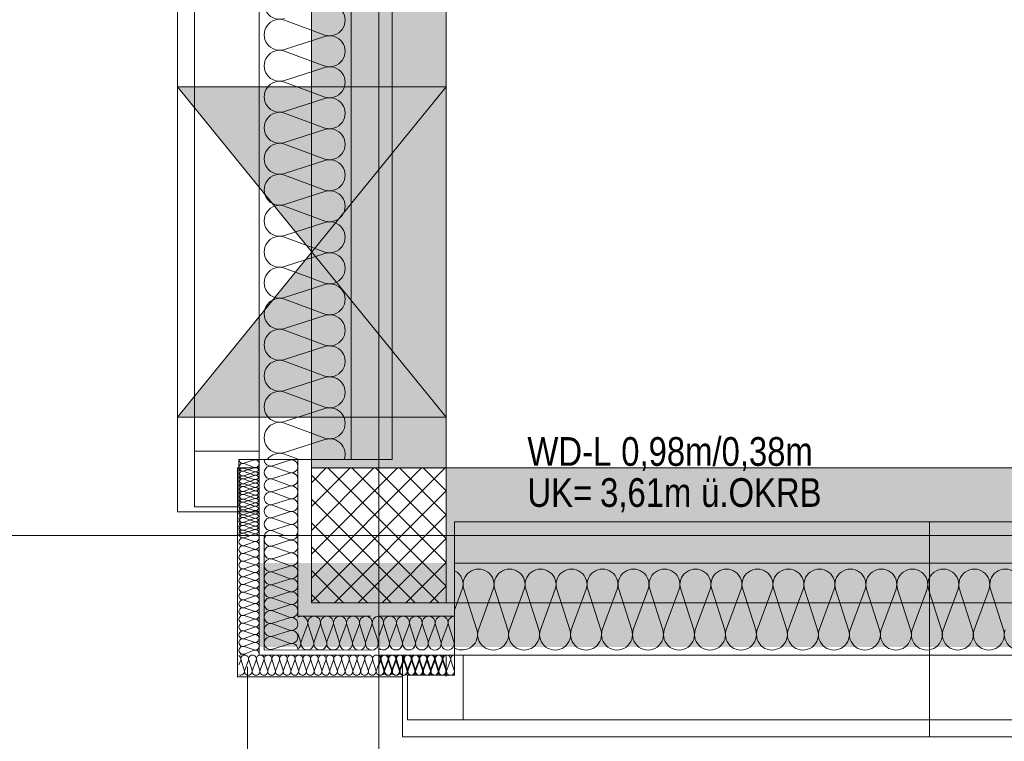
# Model space of a CAD drawing. Extents: x -500 to 300, y 62 to 1162.
# Tile 3 of 90: x -324 to -265, y 207 to 250. Entities that reach past the tile are written whole.
import ezdxf
from ezdxf.lldxf.tags import DXFTag

# ---------------------------------------------------------------- set-up
doc = ezdxf.new("R2010")
doc.units = 0
doc.layers.get('0').update_dxf_attribs({"lineweight": 13})
for name, color, linetype, lineweight, true_color in [('30 -33 Aussenwände- 3 Aussenstützen', 7, 'Continuous', 50, 0x0000dd), ('30 -33 Aussenwände- 7 Fassade_ Elemente', 7, 'Continuous', 9, 0x00aacc), ('30 -34 Innenwände- 11 Durchbruch', 4, 'Continuous', 9, 0x00ffff), ('30 -35 Decken- 1 Konstruktion-Träger- Stahlbeton', 7, 'Continuous', 13, 0x33aa00), ('70 -72 Beschriftung- 1 Beschriftung allgemein', 7, 'Continuous', 9, 0xff6633), ('iwb_Schraffur_F90_feuerbestaendig', 1, 'Continuous', 13, 0xff0000), ('iwb_Schraffur_Unterzug', 7, 'Continuous', 5, 0xffffcc)]:
    doc.layers.add(name, color=color, linetype=linetype, lineweight=lineweight, true_color=true_color)
doc.layers.add('70 -71 Achsen- 1 Gebäudeachsen', color=7, linetype='STRICHPUNKT2-A06G93K98I', lineweight=18)
doc.layers.add('70 -75 Raumstempel- 3 Wandstempel', color=7, linetype='Continuous', lineweight=50)
doc.styles.get("Standard").update_dxf_attribs({"font": 'ARIALN.TTF'})
tags = doc.linetypes.add('fein_strichliert-A06G93KA8I', pattern=[4, 1, -2, 1]).pattern_tags.tags
tags[8:9] = [DXFTag(74, 4), DXFTag(75, 0), DXFTag(340, '0'), DXFTag(46, 0.0), DXFTag(50, 0.0), DXFTag(44, 0.0), DXFTag(45, 0.0)]
tags[6:7] = [DXFTag(74, 4), DXFTag(75, 0), DXFTag(340, '0'), DXFTag(46, 0.0), DXFTag(50, 0.0), DXFTag(44, 0.0), DXFTag(45, 0.0)]
tags[4:5] = [DXFTag(74, 4), DXFTag(75, 0), DXFTag(340, '0'), DXFTag(46, 0.0), DXFTag(50, 0.0), DXFTag(44, 0.0), DXFTag(45, 0.0)]
tags = doc.linetypes.add('STRICHPUNKT2-A06G93K98I', pattern=[12.7, 6.35, -3.175, 0, -3.175]).pattern_tags.tags
tags[10:11] = [DXFTag(74, 4), DXFTag(75, 0), DXFTag(340, '0'), DXFTag(46, 0.0), DXFTag(50, 0.0), DXFTag(44, 0.0), DXFTag(45, 0.0)]
tags[8:9] = [DXFTag(74, 4), DXFTag(75, 0), DXFTag(340, '0'), DXFTag(46, 0.0), DXFTag(50, 0.0), DXFTag(44, 0.0), DXFTag(45, 0.0)]
tags[6:7] = [DXFTag(74, 4), DXFTag(75, 0), DXFTag(340, '0'), DXFTag(46, 0.0), DXFTag(50, 0.0), DXFTag(44, 0.0), DXFTag(45, 0.0)]
tags[4:5] = [DXFTag(74, 4), DXFTag(75, 0), DXFTag(340, '0'), DXFTag(46, 0.0), DXFTag(50, 0.0), DXFTag(44, 0.0), DXFTag(45, 0.0)]

# ---------------------------------------------------------------- blocks, each defined once
blk = doc.blocks.new('Referenz-A06G93KB8I')
at = {"layer": '30 -33 Aussenwände- 3 Aussenstützen', "color": 0, "lineweight": -2}
for p, q in [((-306.299, 222.578), (-305.423, 223.453)), ((-306.299, 221.164), (-304.009, 223.453)), ((-306.299, 219.75), (-302.595, 223.453)), ((-306.299, 218.335), (-301.181, 223.453)), ((-306.299, 216.921), (-299.767, 223.453)), ((-306.299, 215.507), (-298.352, 223.453)), ((-305.319, 223.453), (-298.299, 216.433)), ((-303.905, 223.453), (-298.299, 217.848)), ((-302.49, 223.453), (-298.299, 219.262)), ((-301.076, 223.453), (-298.299, 220.676)), ((-299.662, 223.453), (-298.299, 222.09)), ((-306.299, 223.019), (-298.733, 215.453)), ((-304.938, 215.453), (-298.299, 222.093)), ((-306.299, 221.605), (-300.147, 215.453)), ((-303.524, 215.453), (-298.299, 220.679)), ((-302.299, 220.453), (-302.299, 218.453)), ((-306.299, 220.191), (-301.561, 215.453)), ((-303.299, 219.453), (-301.299, 219.453)), ((-302.11, 215.453), (-298.299, 219.264)), ((-306.299, 218.777), (-302.976, 215.453)), ((-306.299, 217.362), (-304.39, 215.453)), ((-300.695, 215.453), (-298.299, 217.85)), ((-299.281, 215.453), (-298.299, 216.436)), ((-306.299, 215.948), (-305.804, 215.453))]:
    blk.add_line(p, q, dxfattribs=at)
at = {"layer": '30 -33 Aussenwände- 3 Aussenstützen', "color": 0, "linetype": 'Continuous', "lineweight": -2, "ltscale": 0.13}
for p, q in [((-298.299, 223.453), (-306.299, 223.453)), ((-306.299, 223.453), (-306.299, 215.453)), ((-298.299, 215.453), (-298.299, 223.453)), ((-306.299, 215.453), (-298.299, 215.453))]:
    blk.add_line(p, q, dxfattribs=at)
at = {"layer": '30 -33 Aussenwände- 7 Fassade_ Elemente', "color": 0, "linetype": 'Continuous', "lineweight": -2, "ltscale": 0.13}
for p, q in [((-309.399, 384.453), (-309.399, 219.453)), ((-314.239, 220.853), (-314.239, 383.053)), ((-303.939, 223.953), (-303.939, 379.953)), ((-301.499, 379.953), (-301.499, 223.953)), ((-313.239, 379.453), (-313.239, 224.453)), ((-309.399, 224.453), (-309.399, 379.453)), ((-305.499, 249.126), (-307.899, 250.013)), ((-307.899, 248.265), (-305.499, 249.036)), ((-305.499, 247.287), (-307.899, 248.175)), ((-307.899, 246.426), (-305.499, 247.197)), ((-305.499, 245.449), (-307.899, 246.336)), ((-307.899, 244.588), (-305.499, 245.359)), ((-305.499, 243.61), (-307.899, 244.498)), ((-307.899, 242.749), (-305.499, 243.52)), ((-305.499, 241.772), (-307.899, 242.659)), ((-307.899, 240.911), (-305.499, 241.682)), ((-305.499, 239.933), (-307.899, 240.821)), ((-307.899, 239.072), (-305.499, 239.843)), ((-305.499, 238.095), (-307.899, 238.982)), ((-307.899, 237.233), (-305.499, 238.005)), ((-305.499, 236.256), (-307.899, 237.143)), ((-307.899, 235.395), (-305.499, 236.166)), ((-305.499, 234.418), (-307.899, 235.305)), ((-307.899, 233.556), (-305.499, 234.328)), ((-305.499, 232.579), (-307.899, 233.466)), ((-307.899, 231.718), (-305.499, 232.489)), ((-305.499, 230.741), (-307.899, 231.628)), ((-307.899, 229.879), (-305.499, 230.651)), ((-305.499, 228.902), (-307.899, 229.789)), ((-307.899, 228.041), (-305.499, 228.812)), ((-305.499, 227.064), (-307.899, 227.951)), ((-307.899, 226.202), (-305.499, 226.974)), ((-305.499, 225.225), (-307.899, 226.112)), ((-307.899, 224.364), (-305.499, 225.135)), ((-313.239, 224.453), (-309.399, 224.453)), ((-313.239, 221.153), (-313.239, 224.453)), ((-313.239, 224.453), (-309.399, 224.453)), ((-309.399, 224.453), (-309.399, 223.953)), ((-310.599, 223.953), (-310.599, 221.153)), ((-309.399, 223.953), (-310.599, 223.953)), ((-310.299, 223.732), (-309.699, 223.924)), ((-301.499, 223.953), (-309.399, 223.953)), ((-309.399, 223.953), (-309.399, 220.853)), ((-308.599, 223.584), (-307.599, 223.905)), ((-307.899, 224.274), (-307.032, 223.953)), ((-307.099, 219.453), (-307.099, 223.953)), ((-307.099, 223.953), (-303.939, 223.953)), ((-310.679, 211.073), (-310.679, 223.453)), ((-310.679, 223.453), (-309.399, 223.453)), ((-310.679, 223.453), (-309.399, 223.453)), ((-309.699, 223.487), (-310.299, 223.709)), ((-310.299, 223.272), (-309.699, 223.465)), ((-309.699, 223.232), (-310.299, 223.424)), ((-309.699, 223.028), (-310.299, 223.25)), ((-310.299, 222.987), (-309.699, 223.209)), ((-307.599, 223.177), (-308.599, 223.546)), ((-310.299, 222.812), (-309.699, 223.005)), ((-309.699, 222.772), (-310.299, 222.965)), ((-309.699, 222.772), (-310.299, 222.965)), ((-309.699, 222.568), (-310.299, 222.79)), ((-310.299, 222.528), (-309.699, 222.75)), ((-310.299, 222.528), (-309.699, 222.75)), ((-308.599, 222.818), (-307.599, 223.139)), ((-307.599, 222.411), (-308.599, 222.78)), ((-310.299, 222.353), (-309.699, 222.546)), ((-309.699, 222.312), (-310.299, 222.505)), ((-309.699, 222.108), (-310.299, 222.33)), ((-310.299, 222.068), (-309.699, 222.29)), ((-310.299, 221.893), (-309.699, 222.086)), ((-309.699, 221.853), (-310.299, 222.046)), ((-308.599, 222.052), (-307.599, 222.373)), ((-309.699, 221.649), (-310.299, 221.871)), ((-310.299, 221.608), (-309.699, 221.83)), ((-310.299, 221.434), (-309.699, 221.626)), ((-309.699, 221.393), (-310.299, 221.586)), ((-307.599, 221.645), (-308.599, 222.014)), ((-308.599, 221.286), (-307.599, 221.607)), ((-310.599, 221.153), (-313.239, 221.153)), ((-309.699, 221.189), (-310.299, 221.411)), ((-310.299, 221.149), (-309.699, 221.371)), ((-310.299, 220.974), (-309.699, 221.167)), ((-309.699, 220.934), (-310.299, 221.126)), ((-309.699, 220.73), (-310.299, 220.951)), ((-310.299, 220.689), (-309.699, 220.911)), ((-307.599, 220.878), (-308.599, 221.248)), ((-309.399, 220.853), (-314.239, 220.853)), ((-310.299, 220.514), (-309.699, 220.707)), ((-309.699, 220.474), (-310.299, 220.667)), ((-309.699, 220.27), (-310.299, 220.492)), ((-310.299, 220.23), (-309.699, 220.451)), ((-308.599, 220.52), (-307.599, 220.841)), ((-307.599, 220.112), (-308.599, 220.482)), ((-302.299, 218.453), (-302.299, 220.453)), ((-302.299, 218.453), (-302.299, 220.453)), ((-310.299, 220.055), (-309.699, 220.247)), ((-309.699, 220.014), (-310.299, 220.207)), ((-309.699, 219.81), (-310.299, 220.032)), ((-310.299, 219.77), (-309.699, 219.992)), ((-310.299, 219.595), (-309.699, 219.788)), ((-309.699, 219.555), (-310.299, 219.747)), ((-308.599, 219.754), (-307.599, 220.075)), ((-308.599, 219.716), (-307.888, 219.453)), ((-154.799, 220.253), (-297.799, 220.253)), ((-297.799, 220.253), (-297.799, 212.353)), ((-310.299, 219.572), (-309.977, 219.453)), ((-310.299, 219.31), (-309.699, 219.532)), ((-309.699, 219.095), (-310.299, 219.288)), ((-309.399, 212.358), (-309.399, 219.453)), ((-309.099, 212.658), (-309.099, 219.453)), ((-307.599, 219.159), (-308.599, 218.837)), ((-307.599, 219.196), (-308.294, 219.453)), ((-307.099, 214.657), (-307.099, 219.453)), ((-303.299, 219.453), (-301.299, 219.453)), ((-303.299, 219.453), (-301.299, 219.453)), ((-310.299, 218.851), (-309.699, 219.072)), ((-309.699, 218.635), (-310.299, 218.828)), ((-310.299, 218.391), (-309.699, 218.613)), ((-308.599, 218.8), (-307.599, 218.43)), ((-309.699, 218.176), (-310.299, 218.369)), ((-310.299, 217.931), (-309.699, 218.153)), ((-307.599, 218.393), (-308.599, 218.071)), ((-307.599, 218.393), (-308.599, 218.071)), ((-308.599, 218.034), (-307.599, 217.664)), ((-308.599, 218.034), (-307.599, 217.664)), ((-309.699, 217.716), (-310.299, 217.909)), ((-310.299, 217.472), (-309.699, 217.694)), ((-309.699, 217.256), (-310.299, 217.449)), ((-307.599, 217.627), (-308.599, 217.305)), ((-307.599, 217.627), (-308.599, 217.305)), ((-297.799, 214.653), (-297.799, 217.813)), ((-297.799, 217.813), (-154.799, 217.813)), ((-310.299, 217.012), (-309.699, 217.234)), ((-309.699, 216.797), (-310.299, 216.99)), ((-310.299, 216.553), (-309.699, 216.774)), ((-308.599, 217.268), (-307.599, 216.898)), ((-307.599, 216.861), (-308.599, 216.539)), ((-309.699, 216.337), (-310.299, 216.53)), ((-310.299, 216.093), (-309.699, 216.315)), ((-308.599, 216.502), (-307.599, 216.132)), ((-297.343, 216.253), (-297.799, 215.019)), ((-297.253, 216.253), (-296.481, 213.853)), ((-296.391, 213.853), (-295.504, 216.253)), ((-295.414, 216.253), (-294.643, 213.853)), ((-294.553, 213.853), (-293.665, 216.253)), ((-293.575, 216.253), (-292.804, 213.853)), ((-292.714, 213.853), (-291.827, 216.253)), ((-291.737, 216.253), (-290.966, 213.853)), ((-290.876, 213.853), (-289.988, 216.253)), ((-289.898, 216.253), (-289.127, 213.853)), ((-289.037, 213.853), (-288.15, 216.253)), ((-288.06, 216.253), (-287.289, 213.853)), ((-287.199, 213.853), (-286.311, 216.253)), ((-286.221, 216.253), (-285.45, 213.853)), ((-285.36, 213.853), (-284.473, 216.253)), ((-284.383, 216.253), (-283.611, 213.853)), ((-283.521, 213.853), (-282.634, 216.253)), ((-282.544, 216.253), (-281.773, 213.853)), ((-281.683, 213.853), (-280.796, 216.253)), ((-280.706, 216.253), (-279.934, 213.853)), ((-279.844, 213.853), (-278.957, 216.253)), ((-278.867, 216.253), (-278.096, 213.853)), ((-278.006, 213.853), (-277.119, 216.253)), ((-277.029, 216.253), (-276.257, 213.853)), ((-276.167, 213.853), (-275.28, 216.253)), ((-275.19, 216.253), (-274.419, 213.853)), ((-274.329, 213.853), (-273.442, 216.253)), ((-273.352, 216.253), (-272.58, 213.853)), ((-272.49, 213.853), (-271.603, 216.253)), ((-271.513, 216.253), (-270.742, 213.853)), ((-270.652, 213.853), (-269.765, 216.253)), ((-269.675, 216.253), (-268.903, 213.853)), ((-268.813, 213.853), (-267.926, 216.253)), ((-267.836, 216.253), (-267.065, 213.853)), ((-266.975, 213.853), (-266.088, 216.253)), ((-265.998, 216.253), (-265.226, 213.853)), ((-309.699, 215.878), (-310.299, 216.07)), ((-310.299, 215.633), (-309.699, 215.855)), ((-309.699, 215.418), (-310.299, 215.611)), ((-307.599, 216.095), (-308.599, 215.773)), ((-308.599, 215.736), (-307.599, 215.366)), ((-310.299, 215.174), (-309.699, 215.395)), ((-309.699, 214.958), (-310.299, 215.151)), ((-307.599, 215.328), (-308.599, 215.007)), ((-310.299, 214.714), (-309.699, 214.936)), ((-309.699, 214.499), (-310.299, 214.691)), ((-310.299, 214.254), (-309.699, 214.476)), ((-308.599, 214.97), (-307.599, 214.6)), ((-307.599, 214.562), (-308.599, 214.241)), ((-302.799, 214.653), (-307.099, 214.657)), ((-302.299, 214.653), (-297.799, 214.653)), ((-309.699, 214.039), (-310.299, 214.232)), ((-310.299, 213.795), (-309.699, 214.017)), ((-308.599, 214.204), (-307.599, 213.834)), ((-308.599, 214.204), (-307.599, 213.834)), ((-306.906, 213.157), (-306.536, 214.156)), ((-306.498, 214.156), (-306.178, 213.156)), ((-306.14, 213.156), (-305.77, 214.156)), ((-305.732, 214.156), (-305.412, 213.155)), ((-305.732, 214.156), (-305.412, 213.155)), ((-305.374, 213.155), (-305.004, 214.155)), ((-305.374, 213.155), (-305.004, 214.155)), ((-304.966, 214.155), (-304.646, 213.155)), ((-304.966, 214.155), (-304.646, 213.155)), ((-304.608, 213.155), (-304.238, 214.155)), ((-304.2, 214.155), (-303.88, 213.154)), ((-303.842, 213.154), (-303.472, 214.154)), ((-303.842, 213.154), (-303.472, 214.154)), ((-303.434, 214.154), (-303.113, 213.154)), ((-303.434, 214.154), (-303.113, 213.154)), ((-303.076, 213.154), (-302.706, 214.153)), ((-302.668, 214.153), (-302.347, 213.153)), ((-302.036, 214.157), (-302.299, 213.446)), ((-301.998, 214.157), (-301.678, 213.156)), ((-301.64, 213.156), (-301.27, 214.156)), ((-301.232, 214.156), (-300.912, 213.156)), ((-300.874, 213.156), (-300.504, 214.156)), ((-300.466, 214.155), (-300.146, 213.155)), ((-300.108, 213.155), (-299.738, 214.155)), ((-299.7, 214.155), (-299.38, 213.155)), ((-299.342, 213.155), (-298.972, 214.154)), ((-298.934, 214.154), (-298.613, 213.154)), ((-298.576, 213.154), (-298.206, 214.154)), ((-298.168, 214.154), (-297.847, 213.153)), ((-309.699, 213.579), (-310.299, 213.772)), ((-309.699, 213.579), (-310.299, 213.772)), ((-310.299, 213.335), (-309.699, 213.557)), ((-310.299, 213.335), (-309.699, 213.557)), ((-309.699, 213.12), (-310.299, 213.313)), ((-309.699, 213.12), (-310.299, 213.313)), ((-307.599, 213.796), (-308.599, 213.475)), ((-307.599, 213.796), (-308.599, 213.475)), ((-308.599, 213.437), (-307.599, 213.068)), ((-307.1, 213.643), (-306.944, 213.157)), ((-310.299, 212.875), (-309.699, 213.097)), ((-309.699, 212.66), (-310.299, 212.853)), ((-307.599, 213.03), (-308.599, 212.709)), ((-310.299, 212.416), (-309.699, 212.638)), ((-310.175, 212.353), (-310.299, 212.393)), ((-302.801, 212.353), (-309.399, 212.358)), ((-302.8, 212.653), (-309.099, 212.658)), ((-150.299, 212.353), (-302.299, 212.353)), ((-300.899, 212.353), (-300.899, 207.513)), ((-297.799, 212.353), (-300.899, 212.353)), ((-298.302, 212.357), (-298.302, 211.077)), ((-297.799, 212.353), (-297.799, 211.153)), ((-297.299, 212.353), (-297.799, 212.353)), ((-297.299, 212.353), (-155.299, 212.353)), ((-297.299, 208.513), (-297.299, 212.353)), ((-297.299, 208.513), (-297.299, 212.353)), ((-310.497, 212.057), (-310.599, 211.781)), ((-310.474, 212.057), (-310.281, 211.457)), ((-310.259, 211.457), (-310.037, 212.057)), ((-310.015, 212.057), (-309.822, 211.457)), ((-310.015, 212.057), (-309.822, 211.457)), ((-309.799, 211.457), (-309.578, 212.057)), ((-309.799, 211.457), (-309.578, 212.057)), ((-309.555, 212.057), (-309.362, 211.457)), ((-309.555, 212.057), (-309.362, 211.457)), ((-309.34, 211.457), (-309.118, 212.057)), ((-309.095, 212.057), (-308.903, 211.457)), ((-308.88, 211.457), (-308.658, 212.057)), ((-308.636, 212.057), (-308.443, 211.457)), ((-308.42, 211.457), (-308.199, 212.057)), ((-308.176, 212.057), (-307.983, 211.457)), ((-307.961, 211.457), (-307.739, 212.057)), ((-307.716, 212.057), (-307.524, 211.457)), ((-307.501, 211.457), (-307.279, 212.057)), ((-307.257, 212.057), (-307.064, 211.457)), ((-307.042, 211.457), (-306.82, 212.057)), ((-306.797, 212.057), (-306.604, 211.457)), ((-306.582, 211.457), (-306.36, 212.057)), ((-306.338, 212.057), (-306.145, 211.457)), ((-306.122, 211.457), (-305.9, 212.057)), ((-305.878, 212.057), (-305.685, 211.457)), ((-305.663, 211.457), (-305.441, 212.057)), ((-305.418, 212.057), (-305.225, 211.457)), ((-305.203, 211.457), (-304.981, 212.057)), ((-304.959, 212.057), (-304.766, 211.457)), ((-304.743, 211.457), (-304.522, 212.057)), ((-304.499, 212.057), (-304.306, 211.457)), ((-304.284, 211.457), (-304.062, 212.057)), ((-304.039, 212.057), (-303.847, 211.457)), ((-303.824, 211.457), (-303.602, 212.057)), ((-303.58, 212.057), (-303.387, 211.457)), ((-303.364, 211.457), (-303.143, 212.057)), ((-303.12, 212.057), (-302.927, 211.457)), ((-302.905, 211.457), (-302.683, 212.057)), ((-302.661, 212.057), (-302.468, 211.457)), ((-302.445, 211.457), (-302.223, 212.057)), ((-302.18, 212.056), (-302.299, 211.735)), ((-302.201, 212.057), (-302.008, 211.457)), ((-302.157, 212.056), (-301.965, 211.456)), ((-301.986, 211.457), (-301.764, 212.057)), ((-301.942, 211.456), (-301.72, 212.056)), ((-301.741, 212.057), (-301.548, 211.457)), ((-301.698, 212.056), (-301.505, 211.456)), ((-301.526, 211.457), (-301.304, 212.057)), ((-301.483, 211.456), (-301.261, 212.056)), ((-301.282, 212.057), (-301.089, 211.457)), ((-301.238, 212.056), (-301.046, 211.456)), ((-301.066, 211.457), (-300.845, 212.057)), ((-301.023, 211.456), (-300.801, 212.055)), ((-300.822, 212.057), (-300.629, 211.457)), ((-300.778, 212.055), (-300.586, 211.455)), ((-300.607, 211.457), (-300.385, 212.057)), ((-300.564, 211.455), (-300.341, 212.055)), ((-300.362, 212.057), (-300.17, 211.457)), ((-300.319, 212.055), (-300.126, 211.455)), ((-300.147, 211.457), (-299.925, 212.057)), ((-300.104, 211.455), (-299.882, 212.055)), ((-299.903, 212.057), (-299.71, 211.457)), ((-299.859, 212.055), (-299.667, 211.455)), ((-299.687, 211.457), (-299.466, 212.057)), ((-299.644, 211.455), (-299.422, 212.054)), ((-299.443, 212.057), (-299.25, 211.457)), ((-299.4, 212.054), (-299.207, 211.454)), ((-299.228, 211.457), (-299.006, 212.057)), ((-299.228, 211.457), (-299.006, 212.057)), ((-299.185, 211.454), (-298.962, 212.054)), ((-298.983, 212.057), (-298.791, 211.457)), ((-298.983, 212.057), (-298.791, 211.457)), ((-298.94, 212.054), (-298.748, 211.454)), ((-298.768, 211.457), (-298.546, 212.057)), ((-298.725, 211.454), (-298.503, 212.054)), ((-298.524, 212.057), (-298.331, 211.457)), ((-298.48, 212.054), (-298.288, 211.454)), ((-298.265, 211.453), (-298.043, 212.053)), ((-298.021, 212.053), (-297.828, 211.453)), ((-300.899, 211.073), (-310.679, 211.073)), ((-297.799, 211.153), (-300.599, 211.153)), ((-300.599, 211.153), (-300.599, 208.513)), ((-300.599, 208.513), (-297.299, 208.513)), ((-155.299, 208.513), (-297.299, 208.513)), ((-300.899, 207.513), (-151.699, 207.513))]:
    blk.add_line(p, q, dxfattribs=at)
at = {"layer": '30 -33 Aussenwände- 7 Fassade_ Elemente', "color": 0, "linetype": 'fein_strichliert-A06G93KA8I', "lineweight": -2, "ltscale": 0.13}
blk.add_line((-310.099, 149.253), (-310.099, 211.653), dxfattribs=at)
at = {"layer": '30 -33 Aussenwände- 7 Fassade_ Elemente', "color": 0, "linetype": 'Continuous', "lineweight": -2, "ltscale": 0.13}
for centre, major_axis, end_param in [((-308.18, 250.977), (0.282, 0.874), 3.764652), ((-305.217, 250), (-0.282, -0.874), 3.765224), ((-308.18, 249.139), (0.282, 0.874), 3.764652), ((-305.217, 248.162), (-0.282, -0.874), 3.765224), ((-308.18, 247.3), (0.282, 0.874), 3.764652), ((-305.217, 246.323), (-0.282, -0.874), 3.765224), ((-308.18, 245.462), (0.282, 0.874), 3.764652), ((-305.217, 244.485), (-0.282, -0.874), 3.765224), ((-308.18, 243.623), (0.282, 0.874), 3.764652), ((-305.217, 242.646), (-0.282, -0.874), 3.765224), ((-308.18, 241.785), (0.282, 0.874), 3.764652), ((-305.217, 240.808), (-0.282, -0.874), 3.765224), ((-308.18, 239.946), (0.282, 0.874), 3.764652), ((-305.217, 238.969), (-0.282, -0.874), 3.765224), ((-308.18, 238.108), (0.282, 0.874), 3.764652), ((-305.217, 237.131), (-0.282, -0.874), 3.765224), ((-308.18, 236.269), (0.282, 0.874), 3.764652), ((-305.217, 235.292), (-0.282, -0.874), 3.765224), ((-308.18, 234.431), (0.282, 0.874), 3.764652), ((-305.217, 233.453), (-0.282, -0.874), 3.765224), ((-308.18, 232.592), (0.282, 0.874), 3.764652), ((-305.217, 231.615), (-0.282, -0.874), 3.765224), ((-308.18, 230.754), (0.282, 0.874), 3.764652), ((-305.217, 229.776), (-0.282, -0.874), 3.765224), ((-308.18, 228.915), (0.282, 0.874), 3.764652), ((-308.18, 228.915), (0.282, 0.874), 1.254884), ((-308.18, 228.915), (-0.744, 0.539), 1.254884), ((-305.217, 227.938), (-0.282, -0.874), 3.765224), ((-305.217, 227.938), (0.744, 0.539), 1.255075), ((-305.217, 227.938), (0.744, -0.539), 1.255075), ((-308.18, 227.077), (0.282, 0.874), 3.764652), ((-308.18, 228.915), (-0.744, -0.539), 1.254884), ((-308.18, 227.077), (0.282, 0.874), 1.254884), ((-308.18, 227.077), (-0.744, 0.539), 1.254884), ((-305.217, 227.938), (-0.282, -0.874), 1.255075), ((-305.217, 226.099), (0.744, 0.539), 1.255075), ((-305.217, 226.099), (-0.282, -0.874), 3.765224), ((-308.18, 227.077), (-0.744, -0.539), 1.254884), ((-308.18, 225.238), (0.282, 0.874), 1.254884), ((-305.217, 226.099), (0.744, -0.539), 1.255075), ((-308.18, 225.238), (-0.744, 0.539), 1.254884), ((-305.217, 226.099), (-0.282, -0.874), 1.255075), ((-305.217, 224.261), (0.866, -0.307), 2.223854), ((-308.18, 225.238), (-0.744, -0.539), 1.254884), ((-308.18, 223.4), (0.282, 0.874), 1.234963), ((-310.369, 223.95), (-0.23, 0.003), 1.896254), ((-309.629, 223.706), (-0.07, -0.219), 3.765224), ((-308.716, 223.948), (-0.383, 0.005), 1.896254), ((-307.481, 223.541), (-0.117, -0.364), 3.765224), ((-310.369, 223.491), (0.07, 0.219), 3.764652), ((-310.369, 223.031), (0.07, 0.219), 3.764652), ((-310.369, 223.206), (0.07, 0.219), 3.765224), ((-309.629, 223.246), (-0.07, -0.219), 3.765224), ((-309.628, 223.45), (-0.07, -0.219), 1.896254), ((-309.628, 222.991), (-0.07, -0.219), 3.764652), ((-309.628, 222.991), (-0.07, -0.219), 3.764652), ((-308.716, 223.182), (0.117, 0.364), 3.764652), ((-310.369, 222.571), (0.07, 0.219), 3.764652), ((-310.369, 222.746), (0.07, 0.219), 3.765224), ((-310.369, 222.746), (0.07, 0.219), 3.765224), ((-309.629, 222.787), (-0.07, -0.219), 3.765224), ((-309.628, 222.531), (-0.07, -0.219), 3.764652), ((-309.628, 222.531), (-0.07, -0.219), 3.764652), ((-308.716, 222.416), (0.117, 0.364), 3.764652), ((-307.481, 222.775), (-0.117, -0.364), 3.765224), ((-310.369, 222.112), (0.07, 0.219), 3.764652), ((-310.369, 222.287), (0.07, 0.219), 3.765224), ((-310.369, 221.827), (0.07, 0.219), 3.765224), ((-309.629, 222.327), (-0.07, -0.219), 3.765224), ((-309.628, 222.071), (-0.07, -0.219), 3.764652), ((-309.629, 221.867), (-0.07, -0.219), 3.765224), ((-308.716, 221.65), (0.117, 0.364), 3.764652), ((-308.716, 221.65), (0.117, 0.364), 1.254884), ((-307.481, 222.009), (-0.117, -0.364), 3.765224), ((-310.369, 221.652), (0.07, 0.219), 3.764652), ((-310.369, 221.367), (0.07, 0.219), 3.765224), ((-309.628, 221.612), (-0.07, -0.219), 3.764652), ((-309.629, 221.408), (-0.07, -0.219), 3.765224), ((-308.716, 221.65), (-0.31, 0.225), 1.254884), ((-307.481, 221.243), (-0.117, -0.364), 3.765224), ((-307.481, 221.243), (0.31, 0.225), 1.255075), ((-307.481, 221.243), (0.31, -0.225), 1.255075), ((-310.369, 221.192), (0.07, 0.219), 3.764652), ((-310.369, 220.733), (0.07, 0.219), 3.764652), ((-310.369, 220.733), (-0.186, 0.135), 1.254884), ((-310.369, 220.908), (0.07, 0.219), 3.765224), ((-310.369, 220.733), (0.07, 0.219), 1.254884), ((-309.628, 221.152), (-0.07, -0.219), 3.764652), ((-309.629, 220.948), (-0.07, -0.219), 3.765224), ((-309.628, 220.692), (-0.07, -0.219), 3.764652), ((-308.716, 220.884), (0.117, 0.364), 3.764652), ((-308.716, 220.884), (-0.31, 0.225), 1.254884), ((-308.716, 221.65), (-0.31, -0.225), 1.254884), ((-308.716, 220.884), (0.117, 0.364), 1.254884), ((-307.481, 221.243), (-0.117, -0.364), 1.255075), ((-307.481, 220.477), (-0.117, -0.364), 3.765224), ((-307.481, 220.477), (0.31, 0.225), 1.255075), ((-310.369, 220.273), (0.07, 0.219), 3.764652), ((-310.369, 220.273), (-0.186, 0.135), 1.254884), ((-310.369, 220.448), (0.07, 0.219), 3.765224), ((-310.369, 220.733), (-0.186, -0.135), 1.254884), ((-310.369, 220.273), (0.07, 0.219), 1.254884), ((-309.629, 220.489), (-0.07, -0.219), 3.765224), ((-309.629, 220.489), (0.186, 0.135), 1.255075), ((-309.628, 220.233), (-0.07, -0.219), 3.764652), ((-309.629, 220.489), (-0.07, -0.219), 1.255075), ((-309.629, 220.029), (0.186, 0.135), 1.255075), ((-309.629, 220.029), (-0.07, -0.219), 3.765224), ((-309.629, 220.489), (0.186, -0.135), 1.255075), ((-308.716, 220.118), (-0.31, 0.225), 1.254884), ((-308.716, 220.884), (-0.31, -0.225), 1.254884), ((-308.716, 220.118), (0.117, 0.364), 1.254884), ((-307.481, 220.477), (0.31, -0.225), 1.255075), ((-310.369, 219.814), (-0.186, 0.135), 1.254884), ((-310.369, 219.989), (0.07, 0.219), 3.765224), ((-310.369, 219.529), (0.07, 0.219), 3.765224), ((-310.369, 220.273), (-0.186, -0.135), 1.254884), ((-310.369, 219.814), (0.07, 0.219), 1.254884), ((-309.628, 219.773), (-0.07, -0.219), 3.764652), ((-309.629, 220.029), (-0.07, -0.219), 1.255075), ((-309.629, 219.569), (0.198, -0.116), 2.411205), ((-309.629, 220.029), (0.186, -0.135), 1.255075), ((-308.716, 219.352), (0.117, 0.364), 1.613483), ((-308.716, 220.118), (-0.31, -0.225), 1.254884), ((-307.481, 220.477), (-0.117, -0.364), 1.255075), ((-307.481, 219.711), (0.283, -0.257), 2.619647), ((-310.369, 219.069), (0.07, 0.219), 3.765224), ((-310.369, 219.354), (0.07, 0.219), 1.434055), ((-310.369, 219.814), (-0.186, -0.135), 1.254884), ((-309.628, 219.314), (-0.07, -0.219), 3.764652), ((-308.716, 219.202), (-0.288, 0.252), 2.600578), ((-307.481, 219.561), (-0.117, -0.364), 1.598679), ((-307.481, 218.794), (0.31, 0.225), 1.254884), ((-310.369, 218.61), (0.07, 0.219), 3.765224), ((-309.628, 218.854), (-0.07, -0.219), 3.764652), ((-309.628, 218.394), (-0.07, -0.219), 3.764652), ((-308.716, 218.436), (0.117, 0.364), 3.765224), ((-308.716, 218.436), (-0.31, 0.225), 1.255075), ((-308.716, 218.436), (0.117, 0.364), 1.255075), ((-307.481, 218.794), (-0.117, -0.364), 1.254884), ((-307.481, 218.794), (0.31, -0.225), 1.254884), ((-310.369, 218.15), (0.07, 0.219), 3.765224), ((-309.628, 217.935), (-0.07, -0.219), 3.764652), ((-308.716, 217.67), (0.117, 0.364), 3.765224), ((-308.716, 218.436), (-0.31, -0.225), 1.255075), ((-308.716, 217.67), (0.117, 0.364), 1.255075), ((-307.481, 218.028), (-0.117, -0.364), 3.764652), ((-307.481, 218.028), (0.31, 0.225), 1.254884), ((-307.481, 218.028), (0.31, -0.225), 1.254884), ((-310.369, 217.69), (0.07, 0.219), 3.765224), ((-310.369, 217.231), (0.07, 0.219), 3.765224), ((-309.628, 217.475), (-0.07, -0.219), 3.764652), ((-308.716, 217.67), (-0.31, 0.225), 1.255075), ((-308.716, 217.67), (-0.31, -0.225), 1.255075), ((-307.481, 218.028), (-0.117, -0.364), 1.254884), ((-307.481, 217.262), (-0.117, -0.364), 3.764652), ((-307.481, 217.262), (0.31, 0.225), 1.254884), ((-307.481, 217.262), (0.31, -0.225), 1.254884), ((-296.378, 216.535), (0.539, 0.744), 1.254884), ((-294.54, 216.535), (0.874, -0.282), 3.764652), ((-294.54, 216.535), (0.539, 0.744), 1.254884), ((-292.701, 216.535), (0.874, -0.282), 3.764652), ((-292.701, 216.535), (0.539, 0.744), 1.254884), ((-290.863, 216.535), (0.874, -0.282), 3.764652), ((-289.024, 216.535), (0.874, -0.282), 3.764652), ((-287.186, 216.535), (0.874, -0.282), 3.764652), ((-285.347, 216.535), (0.874, -0.282), 3.764652), ((-283.509, 216.535), (0.874, -0.282), 3.764652), ((-281.67, 216.535), (0.874, -0.282), 3.764652), ((-279.831, 216.535), (0.874, -0.282), 3.764652), ((-277.993, 216.535), (0.874, -0.282), 3.764652), ((-276.154, 216.535), (0.874, -0.282), 3.764652), ((-274.316, 216.535), (0.874, -0.282), 3.764652), ((-272.477, 216.535), (0.874, -0.282), 3.764652), ((-270.639, 216.535), (0.874, -0.282), 3.764652), ((-268.8, 216.535), (0.874, -0.282), 3.764652), ((-266.962, 216.535), (0.874, -0.282), 3.764652), ((-265.123, 216.535), (0.874, -0.282), 3.764652), ((-310.369, 216.771), (0.07, 0.219), 3.765224), ((-309.628, 217.015), (-0.07, -0.219), 3.764652), ((-309.628, 216.556), (-0.07, -0.219), 3.764652), ((-308.716, 216.903), (0.117, 0.364), 3.765224), ((-307.481, 217.262), (-0.117, -0.364), 1.254884), ((-307.481, 216.496), (-0.117, -0.364), 3.764652), ((-298.217, 216.535), (0.874, -0.282), 1.409854), ((-296.378, 216.535), (-0.539, 0.744), 1.254884), ((-296.378, 216.535), (0.874, -0.282), 1.254884), ((-294.54, 216.535), (-0.539, 0.744), 1.254884), ((-294.54, 216.535), (0.874, -0.282), 1.254884), ((-292.701, 216.535), (-0.539, 0.744), 1.254884), ((-292.701, 216.535), (0.874, -0.282), 1.254884), ((-310.369, 216.311), (0.07, 0.219), 3.765224), ((-309.628, 216.096), (-0.07, -0.219), 3.764652), ((-308.716, 216.137), (0.117, 0.364), 3.765224), ((-310.369, 215.852), (0.07, 0.219), 3.765224), ((-310.369, 215.392), (0.07, 0.219), 3.765224), ((-309.628, 215.636), (-0.07, -0.219), 3.764652), ((-308.716, 215.371), (0.117, 0.364), 3.765224), ((-307.481, 215.73), (-0.117, -0.364), 3.764652), ((-310.369, 214.933), (0.07, 0.219), 3.765224), ((-309.628, 215.177), (-0.07, -0.219), 3.764652), ((-308.716, 214.605), (0.117, 0.364), 3.765224), ((-307.481, 214.964), (-0.117, -0.364), 3.764652), ((-310.369, 214.473), (0.07, 0.219), 3.765224), ((-309.628, 214.717), (-0.07, -0.219), 3.764652), ((-309.628, 214.258), (-0.07, -0.219), 3.764652), ((-307.481, 214.198), (-0.117, -0.364), 3.764652), ((-307.481, 214.198), (-0.117, -0.364), 3.764652), ((-306.9, 214.274), (0.364, -0.118), 2.429518), ((-306.134, 214.273), (-0.224, 0.31), 1.254884), ((-306.134, 214.273), (0.225, 0.31), 1.254884), ((-306.134, 214.273), (0.364, -0.118), 1.254884), ((-305.368, 214.273), (0.364, -0.118), 3.764652), ((-305.368, 214.273), (-0.224, 0.31), 1.254884), ((-305.368, 214.273), (0.225, 0.31), 1.254884), ((-305.368, 214.273), (0.364, -0.118), 1.254884), ((-304.602, 214.272), (0.364, -0.118), 3.764652), ((-304.602, 214.272), (-0.224, 0.31), 1.254884), ((-304.602, 214.272), (0.225, 0.31), 1.254884), ((-304.602, 214.272), (0.364, -0.118), 1.254884), ((-303.836, 214.272), (0.364, -0.118), 3.764652), ((-303.836, 214.272), (0.364, -0.118), 3.764652), ((-303.07, 214.271), (0.364, -0.118), 3.764652), ((-303.07, 214.271), (0.364, -0.118), 3.764652), ((-302.304, 214.27), (0.006, 0.383), 1.896254), ((-302.4, 214.274), (0.364, -0.118), 1.613479), ((-301.634, 214.274), (-0.224, 0.31), 1.254884), ((-301.634, 214.274), (0.225, 0.31), 1.254884), ((-301.634, 214.274), (0.364, -0.118), 1.254884), ((-300.868, 214.273), (0.364, -0.118), 3.764652), ((-300.868, 214.273), (-0.224, 0.31), 1.254884), ((-300.868, 214.273), (0.225, 0.31), 1.254884), ((-300.868, 214.273), (0.364, -0.118), 1.254884), ((-300.102, 214.272), (0.364, -0.118), 3.764652), ((-300.102, 214.272), (-0.224, 0.31), 1.254884), ((-300.102, 214.272), (0.225, 0.31), 1.254884), ((-300.102, 214.272), (0.364, -0.118), 1.254884), ((-299.336, 214.272), (0.364, -0.118), 3.764652), ((-298.57, 214.271), (0.364, -0.118), 3.764652), ((-297.804, 214.271), (0.006, 0.383), 1.896254), ((-310.369, 214.013), (0.07, 0.219), 3.765224), ((-309.628, 213.798), (-0.07, -0.219), 3.764652), ((-309.628, 213.798), (0.186, 0.135), 1.254884), ((-309.628, 213.798), (0.186, -0.135), 1.254884), ((-308.716, 213.839), (0.117, 0.364), 3.765224), ((-308.716, 213.839), (0.117, 0.364), 3.765224), ((-297.355, 213.572), (-0.443, -0.804), 2.386279), ((-295.517, 213.572), (-0.874, 0.282), 1.255075), ((-295.517, 213.572), (-0.874, 0.282), 3.765224), ((-295.517, 213.572), (0.539, -0.744), 1.255075), ((-293.678, 213.572), (-0.874, 0.282), 1.255075), ((-293.678, 213.572), (-0.874, 0.282), 3.765224), ((-293.678, 213.572), (0.539, -0.744), 1.255075), ((-291.84, 213.572), (-0.874, 0.282), 3.765224), ((-290.001, 213.572), (-0.874, 0.282), 3.765224), ((-288.163, 213.572), (-0.874, 0.282), 3.765224), ((-286.324, 213.572), (-0.874, 0.282), 3.765224), ((-284.486, 213.572), (-0.874, 0.282), 3.765224), ((-282.647, 213.572), (-0.874, 0.282), 3.765224), ((-280.809, 213.572), (-0.874, 0.282), 3.765224), ((-278.97, 213.572), (-0.874, 0.282), 3.765224), ((-277.132, 213.572), (-0.874, 0.282), 3.765224), ((-275.293, 213.572), (-0.874, 0.282), 3.765224), ((-273.455, 213.572), (-0.874, 0.282), 3.765224), ((-271.616, 213.572), (-0.874, 0.282), 3.765224), ((-269.778, 213.572), (-0.874, 0.282), 3.765224), ((-267.939, 213.572), (-0.874, 0.282), 3.765224), ((-266.1, 213.572), (-0.874, 0.282), 3.765224), ((-264.262, 213.572), (-0.874, 0.282), 3.765224), ((-310.369, 213.554), (0.07, 0.219), 3.765224), ((-310.369, 213.554), (-0.186, 0.135), 1.255075), ((-310.369, 213.094), (0.07, 0.219), 3.765224), ((-310.369, 213.554), (0.07, 0.219), 1.255075), ((-310.369, 213.554), (-0.186, -0.135), 1.255075), ((-310.369, 213.094), (0.07, 0.219), 1.255075), ((-309.628, 213.798), (-0.07, -0.219), 1.254884), ((-309.628, 213.338), (-0.07, -0.219), 3.764652), ((-309.628, 213.338), (0.186, 0.135), 1.254884), ((-309.628, 213.338), (0.186, -0.135), 1.254884), ((-308.716, 213.073), (0.117, 0.364), 3.765224), ((-307.481, 213.432), (-0.117, -0.364), 3.764652), ((-307.481, 213.432), (-0.117, -0.364), 3.764652), ((-310.369, 213.094), (-0.186, 0.135), 1.255075), ((-310.369, 212.634), (-0.186, 0.135), 1.255075), ((-310.369, 213.094), (-0.186, -0.135), 1.255075), ((-310.369, 212.634), (0.07, 0.219), 1.255075), ((-309.628, 213.338), (-0.07, -0.219), 1.254884), ((-309.628, 212.879), (0.186, 0.135), 1.254884), ((-309.628, 212.879), (-0.07, -0.219), 1.254884), ((-309.628, 212.879), (0.186, -0.135), 1.254884), ((-307.481, 212.666), (0.383, -0.005), 1.896254), ((-307.308, 213.039), (0.208, -0.321), 1.307885), ((-306.542, 213.039), (-0.364, 0.118), 1.255075), ((-306.542, 213.039), (-0.225, -0.31), 1.255075), ((-306.542, 213.039), (0.224, -0.31), 1.255075), ((-305.776, 213.038), (-0.364, 0.118), 3.765224), ((-305.776, 213.038), (-0.364, 0.118), 1.255075), ((-305.776, 213.038), (-0.225, -0.31), 1.255075), ((-305.776, 213.038), (0.224, -0.31), 1.255075), ((-305.01, 213.038), (-0.364, 0.118), 3.765224), ((-305.01, 213.038), (-0.364, 0.118), 1.255075), ((-305.01, 213.038), (-0.225, -0.31), 1.255075), ((-305.01, 213.038), (0.224, -0.31), 1.255075), ((-304.244, 213.037), (-0.364, 0.118), 3.765224), ((-303.478, 213.037), (-0.364, 0.118), 3.765224), ((-303.478, 213.037), (-0.364, 0.118), 3.765224), ((-302.712, 213.036), (-0.364, 0.118), 3.765224), ((-302.042, 213.039), (-0.257, -0.283), 2.619642), ((-301.276, 213.039), (-0.364, 0.118), 3.765224), ((-301.276, 213.039), (-0.364, 0.118), 1.255075), ((-301.276, 213.039), (-0.225, -0.31), 1.255075), ((-301.276, 213.039), (0.224, -0.31), 1.255075), ((-300.51, 213.038), (-0.364, 0.118), 3.765224), ((-300.51, 213.038), (-0.364, 0.118), 1.255075), ((-300.51, 213.038), (-0.225, -0.31), 1.255075), ((-300.51, 213.038), (0.224, -0.31), 1.255075), ((-299.744, 213.038), (-0.364, 0.118), 3.765224), ((-298.978, 213.037), (-0.364, 0.118), 3.765224), ((-298.212, 213.036), (-0.364, 0.118), 3.765224), ((-295.517, 213.572), (-0.539, -0.744), 1.255075), ((-293.678, 213.572), (-0.539, -0.744), 1.255075), ((-310.715, 212.127), (0.219, -0.07), 1.349822), ((-310.369, 212.634), (-0.186, -0.135), 1.255075), ((-310.369, 212.175), (0.07, 0.219), 0.990893), ((-310.256, 212.127), (-0.135, 0.186), 1.254884), ((-310.256, 212.127), (0.135, 0.186), 1.254884), ((-310.256, 212.127), (0.219, -0.07), 1.254884), ((-309.796, 212.127), (0.219, -0.07), 3.764652), ((-309.796, 212.127), (-0.135, 0.186), 1.254884), ((-309.796, 212.127), (0.135, 0.186), 1.254884), ((-309.628, 212.419), (0.22, -0.066), 2.172087), ((-309.796, 212.127), (0.219, -0.07), 1.254884), ((-309.336, 212.127), (0.219, -0.07), 3.764652), ((-309.336, 212.127), (-0.135, 0.186), 1.254884), ((-309.336, 212.127), (0.135, 0.186), 1.254884), ((-309.336, 212.127), (0.219, -0.07), 1.254884), ((-308.877, 212.127), (0.219, -0.07), 3.764652), ((-308.417, 212.127), (0.219, -0.07), 3.764652), ((-307.958, 212.127), (0.219, -0.07), 3.764652), ((-307.498, 212.127), (0.219, -0.07), 3.764652), ((-307.038, 212.127), (0.219, -0.07), 3.764652), ((-306.579, 212.127), (0.219, -0.07), 3.764652), ((-306.119, 212.127), (0.219, -0.07), 3.764652), ((-305.659, 212.127), (0.219, -0.07), 3.764652), ((-305.2, 212.127), (0.219, -0.07), 3.764652), ((-304.74, 212.127), (0.219, -0.07), 3.764652), ((-304.28, 212.127), (0.219, -0.07), 3.764652), ((-303.821, 212.127), (0.219, -0.07), 3.764652), ((-303.361, 212.127), (0.219, -0.07), 3.764652), ((-302.902, 212.127), (0.219, -0.07), 3.764652), ((-302.442, 212.127), (0.219, -0.07), 3.764652), ((-302.398, 212.127), (0.219, -0.071), 1.434048), ((-301.982, 212.127), (0.219, -0.07), 3.764652), ((-301.939, 212.127), (-0.135, 0.186), 1.254884), ((-301.939, 212.127), (0.135, 0.186), 1.254884), ((-301.939, 212.127), (0.219, -0.071), 1.254884), ((-301.523, 212.127), (0.219, -0.07), 3.764652), ((-301.479, 212.126), (0.219, -0.071), 3.764652), ((-301.479, 212.126), (-0.135, 0.186), 1.254884), ((-301.479, 212.126), (0.135, 0.186), 1.254884), ((-301.479, 212.126), (0.219, -0.071), 1.254884), ((-301.063, 212.127), (0.219, -0.07), 3.764652), ((-301.019, 212.126), (0.219, -0.071), 3.764652), ((-301.019, 212.126), (-0.135, 0.186), 1.254884), ((-301.019, 212.126), (0.135, 0.186), 1.254884), ((-301.019, 212.126), (0.219, -0.071), 1.254884), ((-300.603, 212.127), (0.219, -0.07), 3.764652), ((-300.56, 212.126), (0.219, -0.071), 3.764652), ((-300.144, 212.127), (0.219, -0.07), 3.764652), ((-300.1, 212.125), (0.219, -0.071), 3.764652), ((-299.684, 212.127), (0.219, -0.07), 3.764652), ((-299.641, 212.125), (0.219, -0.071), 3.764652), ((-299.225, 212.127), (0.219, -0.07), 3.764652), ((-299.225, 212.127), (0.219, -0.07), 3.764652), ((-299.181, 212.125), (0.219, -0.071), 3.764652), ((-298.765, 212.127), (0.219, -0.07), 3.764652), ((-298.765, 212.127), (0.219, -0.07), 3.764652), ((-298.721, 212.124), (0.219, -0.071), 3.764652), ((-298.305, 212.127), (0.003, 0.23), 1.896254), ((-298.262, 212.124), (0.219, -0.071), 3.764652), ((-297.802, 212.124), (0.003, 0.23), 1.896254), ((-310.5, 211.386), (-0.099, -0.207), 2.32715), ((-310.04, 211.386), (-0.219, 0.07), 3.765224), ((-310.04, 211.386), (-0.219, 0.07), 1.255075), ((-310.04, 211.386), (-0.135, -0.186), 1.255075), ((-310.04, 211.386), (0.135, -0.186), 1.255075), ((-309.581, 211.386), (-0.219, 0.07), 3.765224), ((-309.581, 211.386), (-0.219, 0.07), 1.255075), ((-309.581, 211.386), (-0.135, -0.186), 1.255075), ((-309.581, 211.386), (0.135, -0.186), 1.255075), ((-309.121, 211.386), (-0.219, 0.07), 3.765224), ((-308.661, 211.386), (-0.219, 0.07), 3.765224), ((-308.202, 211.386), (-0.219, 0.07), 3.765224), ((-307.742, 211.386), (-0.219, 0.07), 3.765224), ((-307.283, 211.386), (-0.219, 0.07), 3.765224), ((-306.823, 211.386), (-0.219, 0.07), 3.765224), ((-306.363, 211.386), (-0.219, 0.07), 3.765224), ((-305.904, 211.386), (-0.219, 0.07), 3.765224), ((-305.444, 211.386), (-0.219, 0.07), 3.765224), ((-304.984, 211.386), (-0.219, 0.07), 3.765224), ((-304.525, 211.386), (-0.219, 0.07), 3.765224), ((-304.065, 211.386), (-0.219, 0.07), 3.765224), ((-303.606, 211.386), (-0.219, 0.07), 3.765224), ((-303.146, 211.386), (-0.219, 0.07), 3.765224), ((-302.686, 211.386), (-0.219, 0.07), 3.765224), ((-302.227, 211.386), (-0.219, 0.07), 3.765224), ((-302.184, 211.386), (-0.116, -0.198), 2.411197), ((-301.767, 211.386), (-0.219, 0.07), 3.765224), ((-301.724, 211.386), (-0.219, 0.071), 1.255075), ((-301.724, 211.386), (-0.219, 0.071), 3.765224), ((-301.724, 211.386), (-0.135, -0.186), 1.255075), ((-301.724, 211.386), (0.135, -0.186), 1.255075), ((-301.307, 211.386), (-0.219, 0.07), 3.765224), ((-301.264, 211.385), (-0.219, 0.071), 3.765224), ((-301.264, 211.385), (-0.219, 0.071), 1.255075), ((-301.264, 211.385), (-0.135, -0.186), 1.255075), ((-301.264, 211.385), (0.135, -0.186), 1.255075), ((-300.848, 211.386), (-0.219, 0.07), 3.765224), ((-300.805, 211.385), (-0.219, 0.071), 3.765224), ((-300.388, 211.386), (-0.219, 0.07), 3.765224), ((-300.345, 211.385), (-0.219, 0.071), 3.765224), ((-299.928, 211.386), (-0.219, 0.07), 3.765224), ((-299.885, 211.384), (-0.219, 0.071), 3.765224), ((-299.469, 211.386), (-0.219, 0.07), 3.765224), ((-299.426, 211.384), (-0.219, 0.071), 3.765224), ((-299.009, 211.386), (-0.219, 0.07), 3.765224), ((-299.009, 211.386), (-0.219, 0.07), 3.765224), ((-298.966, 211.384), (-0.219, 0.071), 3.765224), ((-298.55, 211.386), (-0.219, 0.07), 3.765224), ((-298.507, 211.383), (-0.219, 0.071), 3.765224), ((-298.047, 211.383), (-0.219, 0.071), 3.765224)]:
    blk.add_ellipse(centre, major_axis=major_axis, ratio=1, start_param=0, end_param=end_param, dxfattribs=at)
at = {"layer": '30 -34 Innenwände- 11 Durchbruch', "color": 0, "linetype": 'Continuous', "lineweight": -2, "ltscale": 0.13}
for p, q in [((-314.239, 226.453), (-314.239, 246.053)), ((-314.239, 246.053), (-298.299, 226.453)), ((-298.299, 246.053), (-314.239, 226.453)), ((-314.239, 246.053), (-298.299, 246.053)), ((-298.299, 246.053), (-314.239, 226.453)), ((-298.299, 226.453), (-314.239, 246.053)), ((-298.299, 226.453), (-298.299, 246.053)), ((-314.239, 226.453), (-298.299, 226.453))]:
    blk.add_line(p, q, dxfattribs=at)
at = {"layer": '30 -34 Innenwände- 11 Durchbruch', "color": 0, "lineweight": -2}
for points in [[(-306.269, 236.253), (-314.239, 246.053), (-306.269, 246.053)], [(-306.269, 236.253), (-306.269, 246.053), (-298.299, 246.053)], [(-306.269, 226.453), (-314.239, 226.453), (-306.269, 236.253)], [(-306.269, 226.453), (-306.269, 236.253), (-298.299, 226.453)]]:
    blk.add_solid(points, dxfattribs=at)
at = {"layer": '30 -35 Decken- 1 Konstruktion-Träger- Stahlbeton', "color": 0, "linetype": 'fein_strichliert-A06G93KA8I', "lineweight": -2, "ltscale": 0.13}
for p, q in [((-306.299, 380.453), (-306.299, 223.453)), ((-298.299, 380.453), (-298.299, 223.453)), ((-298.299, 223.453), (-2.299, 223.453)), ((-298.299, 215.453), (-2.299, 215.453))]:
    blk.add_line(p, q, dxfattribs=at)
at = {"layer": '30 -35 Decken- 1 Konstruktion-Träger- Stahlbeton', "color": 0, "lineweight": -2}
for q in [(-306.299, 223.453), (-298.299, 215.453)]:
    blk.add_line((-298.299, 223.453), q, dxfattribs=at)
at = {"layer": '70 -71 Achsen- 1 Gebäudeachsen', "color": 0, "linetype": 'STRICHPUNKT2-A06G93K98I', "lineweight": -2, "ltscale": 0.13}
for p, q in [((-302.299, 1084.393), (-302.299, 84.953)), ((-387.239, 219.453), (76.501, 219.453))]:
    blk.add_line(p, q, dxfattribs=at)
at = {"layer": '70 -72 Beschriftung- 1 Beschriftung allgemein', "color": 0, "linetype": 'Continuous', "lineweight": -2, "ltscale": 0.13}
for p, q in [((-306.299, 215.453), (-306.299, 223.453)), ((-302.299, 215.453), (-306.299, 215.453))]:
    blk.add_line(p, q, dxfattribs=at)
at = {"layer": '70 -75 Raumstempel- 3 Wandstempel', "color": 0, "linetype": 'Continuous', "lineweight": -2, "ltscale": 0.13}
blk.add_line((-269.626, 207.513), (-269.626, 220.253), dxfattribs=at)
at = {"layer": '30 -34 Innenwände- 11 Durchbruch', "color": 0, "linetype": 'Continuous', "lineweight": -2, "ltscale": 0.13, "char_height": 1.7, "attachment_point": 1}
for s, insert in [('{\\fArial Narrow;WD-L}', (-293.479, 225.278)), ('{\\fArial Narrow;0,98m/0,38m}', (-287.913, 225.278)), ('{\\fArial Narrow;UK=}', (-293.479, 222.843)), ('{\\fArial Narrow;3,61m}', (-289.168, 222.843)), ('{\\fArial Narrow;ü.OKRB}', (-283.17, 222.843))]:
    blk.add_mtext(s, dxfattribs=dict(at, insert=insert))
blk = doc.blocks.new('Referenz-A06G93KD8I')
at = {"layer": 'iwb_Schraffur_Unterzug', "linetype": 'Continuous', "ltscale": 0.13}
blk.add_hatch(color=256, dxfattribs=at).paths.add_polyline_path([(-298.298, 219.453), (-298.298, 223.453), (-2.298, 223.453), (-2.298, 215.453), (-298.298, 215.453)])
at = {"layer": 'iwb_Schraffur_F90_feuerbestaendig', "linetype": 'Continuous', "ltscale": 0.13}
blk.add_solid([(-309.397, 217.813), (-0.798, 217.813), (-309.397, 212.828), (-0.798, 212.828)], dxfattribs=at)
at = {"layer": 'iwb_Schraffur_Unterzug', "linetype": 'Continuous', "ltscale": 0.13}
blk.add_solid([(-306.28, 223.382), (-306.28, 995.453), (-298.28, 223.382), (-298.28, 995.453)], dxfattribs=at)

msp = doc.modelspace()

# ---------------------------------------------------------------- block references
at = {"color": 8, "lineweight": 13, "ltscale": 0.13, "true_color": 0x808080}
msp.add_blockref('Referenz-A06G93KB8I', (0, 0), dxfattribs=at)
at = {"color": 8, "lineweight": 25, "ltscale": 0.25, "true_color": 0x808080}
msp.add_blockref('Referenz-A06G93KD8I', (0, 0), dxfattribs=at)

doc.saveas('drawing.dxf')
